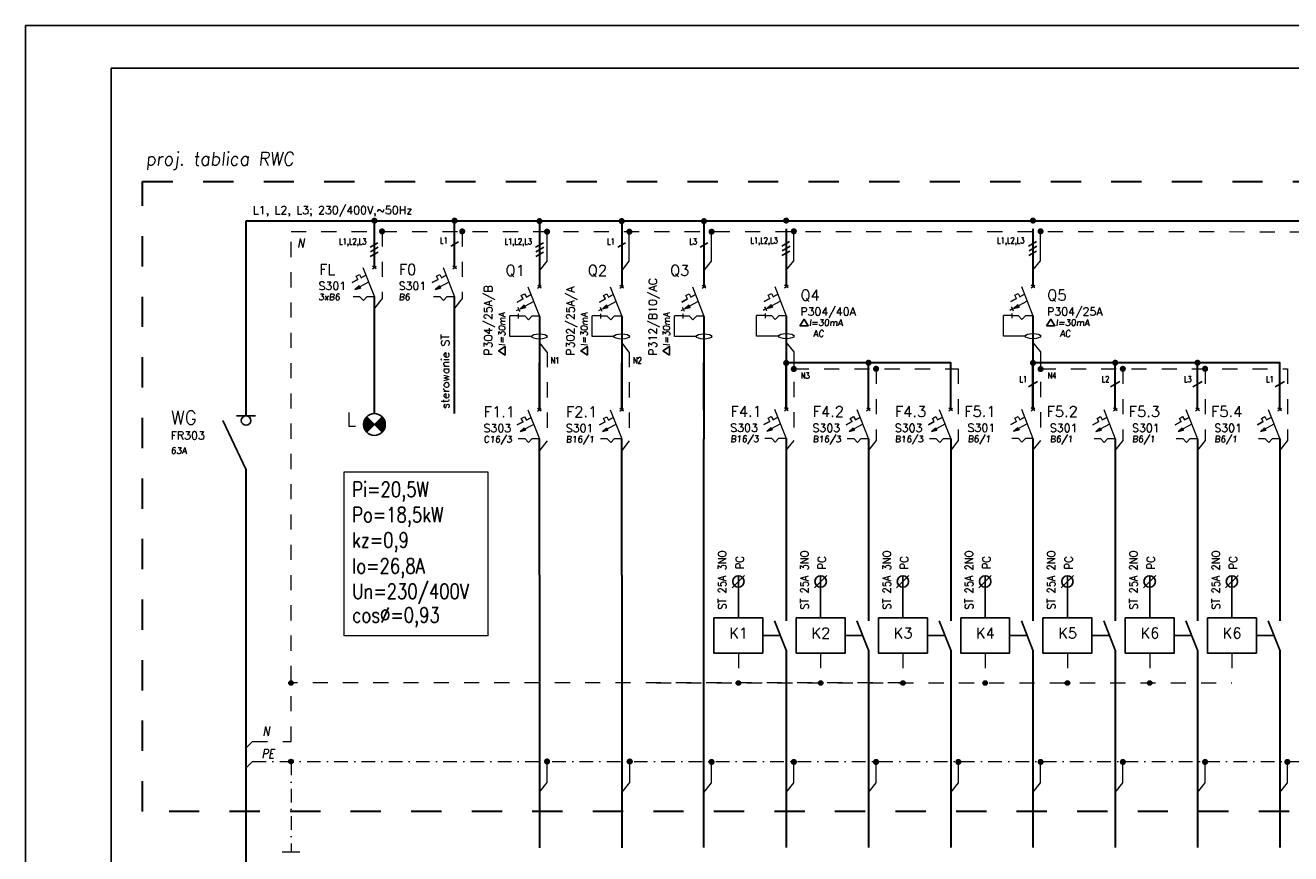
# Model space of a CAD drawing. Extents: x -631805 to -376315, y -40155 to 84873.
# Tile 132 of 256: x -631805 to -608210, y -25506 to -10067. Entities that reach past the tile are written whole.
import ezdxf

# ---------------------------------------------------------------- set-up
doc = ezdxf.new("R2010")
doc.units = 0
doc.header["$MEASUREMENT"] = 0
doc.linetypes.add('DASHDOT', pattern=[25.4, 12.7, -6.35, 0, -6.35])
doc.linetypes.add('Dashed', pattern=[564.444447, 282.222223, -282.222223])
for name, color, linetype, lineweight in [('$ IE INSTALACJA ELEKTRYCZNA', 1, 'Continuous', 30), ('$ IE_APARATY ELEKTRYCZNE', 7, 'Continuous', 0), ('$ IE_OPISY', 7, 'Continuous', 25), ('$ IE_SCHEMAT', 7, 'Continuous', 0)]:
    doc.layers.add(name, color=color, linetype=linetype, lineweight=lineweight)
doc.layers.add('$ IE Tabela', color=7, linetype='Continuous')
doc.styles.add('R', font='romans.shx', dxfattribs={"width": 0.85})
doc.styles.add('ROMANS', font='romans.shx', dxfattribs={"width": 0.85})

# ---------------------------------------------------------------- blocks, each defined once
blk = doc.blocks.new('lampka sygnalizacyjna')
at = {"layer": '$ IE_APARATY ELEKTRYCZNE', "linetype": 'Continuous', "lineweight": 25}
for points in [[(5543993.8, 5925075.6), (5543979.5, 5925089.9, 0.198912), (5543973.5, 5925075.6, 0.198912), (5543979.5, 5925061.2)], [(5544008.2, 5925061.2, 0.198912), (5544014.1, 5925075.6, 0.198912), (5544008.2, 5925089.9), (5543993.8, 5925075.6)]]:
    blk.add_hatch(color=1, dxfattribs=at).paths.add_polyline_path(points)
at = {"layer": '$ IE_APARATY ELEKTRYCZNE', "color": 1, "linetype": 'Continuous', "lineweight": 25}
for p, q in [((5544008.2, 5925061.2), (5543979.5, 5925089.9)), ((5543979.5, 5925061.2), (5544008.2, 5925089.9))]:
    blk.add_line(p, q, dxfattribs=at)
blk.add_circle((5543993.8, 5925075.6), 20.3, dxfattribs=at)
blk = doc.blocks.new('rozłącznik izolacyjny')
at = {"layer": '$ IE_APARATY ELEKTRYCZNE', "color": 7, "linetype": 'Continuous', "lineweight": 25}
for p, q in [((5543820.7, 5925083), (5543863.7, 5924991)), ((5543845.9, 5925091.8), (5543881.5, 5925091.8))]:
    blk.add_line(p, q, dxfattribs=at)
blk.add_circle((5543863.7, 5925083), 8.84, dxfattribs=at)
blk = doc.blocks.new('a3eee')
at = {"layer": '$ IE Tabela'}
for p, q in [((19730.8, 4176.8), (19730.8, 1206.8)), ((23930.8, 4176.8), (19730.8, 4176.8)), ((19890.8, 4096.8), (19890.8, 1286.8)), ((23840.8, 4096.8), (19890.8, 4096.8))]:
    blk.add_line(p, q, dxfattribs=at)
blk = doc.blocks.new('wyłącznik nadprądowy')
at = {"layer": '$ IE_APARATY ELEKTRYCZNE'}
h = blk.add_hatch(color=256, dxfattribs=at)
h.paths.add_polyline_path([(5544320.5, 5925082.2), (5544319.3, 5925084.4), (5544311.5, 5925077.3)])
h.paths.add_polyline_path([(5544320.5, 5925082.2), (5544311.5, 5925077.3), (5544321.7, 5925079.9)])
for p, q in [((5544313.8, 5925101.8), (5544319.9, 5925105.1)), ((5544313.8, 5925101.8), (5544319.9, 5925105.1)), ((5544313.8, 5925101.8), (5544319.9, 5925105.1)), ((5544319.9, 5925105.1), (5544323.2, 5925098.9)), ((5544319.9, 5925105.1), (5544323.2, 5925098.9)), ((5544319.9, 5925105.1), (5544323.2, 5925098.9)), ((5544326.1, 5925118.2), (5544347.7, 5925063.6)), ((5544317, 5925095.7), (5544306.2, 5925089.9)), ((5544306.2, 5925089.9), (5544317, 5925095.7)), ((5544336.9, 5925090.9), (5544311.5, 5925077.3)), ((5544336.9, 5925090.9), (5544311.5, 5925077.3)), ((5544311.5, 5925077.3), (5544319.3, 5925084.4)), ((5544317, 5925095.7), (5544313.8, 5925101.8)), ((5544317, 5925095.7), (5544313.8, 5925101.8)), ((5544317, 5925095.7), (5544313.8, 5925101.8)), ((5544319.3, 5925084.4), (5544321.7, 5925079.9)), ((5544331.9, 5925103.6), (5544323.2, 5925098.9)), ((5544323.2, 5925098.9), (5544331.9, 5925103.6)), ((5544320.7, 5925063.6), (5544308.1, 5925063.6)), ((5544320.7, 5925063.6), (5544308.1, 5925063.6)), ((5544311.5, 5925077.3), (5544321.7, 5925079.9)), ((5544327.1, 5925056.9), (5544320.7, 5925063.6)), ((5544327.1, 5925056.9), (5544320.7, 5925063.6)), ((5544327.1, 5925056.9), (5544333.5, 5925063.6)), ((5544333.5, 5925063.6), (5544327.1, 5925056.9)), ((5544347.7, 5925063.6), (5544333.5, 5925063.6)), ((5544347.7, 5925063.6), (5544333.5, 5925063.6))]:
    blk.add_line(p, q, dxfattribs=at)
for points in [[(5544344.2, 5925115.7), (5544351, 5925120.7)], [(5544351.1, 5925115.7), (5544344.3, 5925120.7)]]:
    blk.add_lwpolyline(points, dxfattribs=at)
blk = doc.blocks.new('*U982')
at = {"layer": '$ IE_APARATY ELEKTRYCZNE'}
h = blk.add_hatch(color=256, dxfattribs=at)
h.paths.add_polyline_path([(2.4, 41.5), (1.1, 43.8), (-6.6, 36.7)])
h.paths.add_polyline_path([(2.4, 41.5), (-6.6, 36.7), (3.6, 39.2)])
for p, q in [((8, 77.6), (29.5, 23)), ((-11.9, 49.2), (-1.1, 55)), ((-1.1, 55), (-11.9, 49.2)), ((18.8, 50.3), (-6.6, 36.7)), ((18.8, 50.3), (-6.6, 36.7)), ((-4.4, 61.1), (1.8, 64.4)), ((-4.4, 61.1), (1.8, 64.4)), ((-4.4, 61.1), (1.8, 64.4)), ((-1.1, 55), (-4.4, 61.1)), ((-1.1, 55), (-4.4, 61.1)), ((-1.1, 55), (-4.4, 61.1)), ((1.8, 64.4), (5, 58.3)), ((1.8, 64.4), (5, 58.3)), ((1.8, 64.4), (5, 58.3)), ((5, 58.3), (13.8, 63)), ((13.8, 63), (5, 58.3)), ((-8.8, 35.5), (-13.8, 32.8)), ((-10.9, 39.4), (-8.8, 35.5)), ((-10, 27.4), (-10, 18.5)), ((-10, 27.4), (-10, 18.5)), ((-6.8, 31.6), (-8.8, 35.5)), ((-6.6, 36.7), (1.1, 43.8)), ((-6.6, 36.7), (3.6, 39.2)), ((1.1, 43.8), (3.6, 39.2)), ((-25.7, -15), (-25.7, 23.2)), ((-10, 23.2), (-25.7, 23.2)), ((2.6, 23), (-10, 23)), ((2.6, 23), (-10, 23)), ((9, 16.2), (2.6, 23)), ((9, 16.2), (2.6, 23)), ((15.4, 23), (9, 16.2)), ((9, 16.2), (15.4, 23)), ((29.5, 23), (15.4, 23)), ((29.5, 23), (15.4, 23)), ((15, -15), (-25.7, -15))]:
    blk.add_line(p, q, dxfattribs=at)
for points in [[(26.1, 75.1), (32.8, 80.1)], [(32.9, 75.1), (26.2, 80.1)]]:
    blk.add_lwpolyline(points, dxfattribs=at)
blk.add_ellipse((29.5, -15), major_axis=(-14.5, 0), ratio=0.333333, dxfattribs=at)
blk = doc.blocks.new('jkld')
at = {"layer": '$ IE_SCHEMAT', "color": 7, "linetype": 'Continuous'}
for p, q in [((622.567, 90.395), (622.567, 90.808)), ((622.417, 90.208), (622.567, 90.395))]:
    blk.add_line(p, q, dxfattribs=at)
at = {"layer": '$ IE_SCHEMAT', "color": 7, "linetype": 'Continuous', "const_width": 0.06, "flags": 128}
blk.add_lwpolyline([(622.537, 90.808, 1), (622.597, 90.808, 1)], format="xyb", close=True, dxfattribs=at)
blk = doc.blocks.new('*U985')
at = {"layer": '$ IE_APARATY ELEKTRYCZNE'}
h = blk.add_hatch(color=256, dxfattribs=at)
h.paths.add_polyline_path([(2.4, 41.5), (1.1, 43.8), (-6.6, 36.7)])
h.paths.add_polyline_path([(2.4, 41.5), (-6.6, 36.7), (3.6, 39.2)])
for p, q in [((8, 77.6), (29.5, 23)), ((-11.9, 49.2), (-1.1, 55)), ((-1.1, 55), (-11.9, 49.2)), ((18.8, 50.3), (-6.6, 36.7)), ((18.8, 50.3), (-6.6, 36.7)), ((-4.4, 61.1), (1.8, 64.4)), ((-4.4, 61.1), (1.8, 64.4)), ((-4.4, 61.1), (1.8, 64.4)), ((-1.1, 55), (-4.4, 61.1)), ((-1.1, 55), (-4.4, 61.1)), ((-1.1, 55), (-4.4, 61.1)), ((1.8, 64.4), (5, 58.3)), ((1.8, 64.4), (5, 58.3)), ((1.8, 64.4), (5, 58.3)), ((5, 58.3), (13.8, 63)), ((13.8, 63), (5, 58.3)), ((-8.8, 35.5), (-13.8, 32.8)), ((-10.9, 39.4), (-8.8, 35.5)), ((-10, 27.4), (-10, 18.5)), ((-10, 27.4), (-10, 18.5)), ((-6.8, 31.6), (-8.8, 35.5)), ((-6.6, 36.7), (1.1, 43.8)), ((-6.6, 36.7), (3.6, 39.2)), ((1.1, 43.8), (3.6, 39.2)), ((-25.7, -15), (-25.7, 23.2)), ((-10, 23.2), (-25.7, 23.2)), ((2.6, 23), (-10, 23)), ((2.6, 23), (-10, 23)), ((9, 16.2), (2.6, 23)), ((9, 16.2), (2.6, 23)), ((15.4, 23), (9, 16.2)), ((9, 16.2), (15.4, 23)), ((29.5, 23), (15.4, 23)), ((29.5, 23), (15.4, 23)), ((15, -15), (-25.7, -15))]:
    blk.add_line(p, q, dxfattribs=at)
for points in [[(26.1, 75.1), (32.8, 80.1)], [(32.9, 75.1), (26.2, 80.1)]]:
    blk.add_lwpolyline(points, dxfattribs=at)
blk.add_ellipse((29.5, -15), major_axis=(-14.5, 0), ratio=0.333333, dxfattribs=at)
blk = doc.blocks.new('*U999')
at = {"layer": '$ IE_APARATY ELEKTRYCZNE'}
h = blk.add_hatch(color=256, dxfattribs=at)
h.paths.add_polyline_path([(2.4, 41.5), (1.1, 43.8), (-6.6, 36.7)])
h.paths.add_polyline_path([(2.4, 41.5), (-6.6, 36.7), (3.6, 39.2)])
for p, q in [((8, 77.6), (29.5, 23)), ((-11.9, 49.2), (-1.1, 55)), ((-1.1, 55), (-11.9, 49.2)), ((18.8, 50.3), (-6.6, 36.7)), ((18.8, 50.3), (-6.6, 36.7)), ((-4.4, 61.1), (1.8, 64.4)), ((-4.4, 61.1), (1.8, 64.4)), ((-4.4, 61.1), (1.8, 64.4)), ((-1.1, 55), (-4.4, 61.1)), ((-1.1, 55), (-4.4, 61.1)), ((-1.1, 55), (-4.4, 61.1)), ((1.8, 64.4), (5, 58.3)), ((1.8, 64.4), (5, 58.3)), ((1.8, 64.4), (5, 58.3)), ((5, 58.3), (13.8, 63)), ((13.8, 63), (5, 58.3)), ((-8.8, 35.5), (-13.8, 32.8)), ((-10.9, 39.4), (-8.8, 35.5)), ((-10, 27.4), (-10, 18.5)), ((-10, 27.4), (-10, 18.5)), ((-6.8, 31.6), (-8.8, 35.5)), ((-6.6, 36.7), (1.1, 43.8)), ((-6.6, 36.7), (3.6, 39.2)), ((1.1, 43.8), (3.6, 39.2)), ((-25.7, -15), (-25.7, 23.2)), ((-10, 23.2), (-25.7, 23.2)), ((2.6, 23), (-10, 23)), ((2.6, 23), (-10, 23)), ((9, 16.2), (2.6, 23)), ((9, 16.2), (2.6, 23)), ((15.4, 23), (9, 16.2)), ((9, 16.2), (15.4, 23)), ((29.5, 23), (15.4, 23)), ((29.5, 23), (15.4, 23)), ((15, -15), (-25.7, -15))]:
    blk.add_line(p, q, dxfattribs=at)
for points in [[(26.1, 75.1), (32.8, 80.1)], [(32.9, 75.1), (26.2, 80.1)]]:
    blk.add_lwpolyline(points, dxfattribs=at)
blk.add_ellipse((29.5, -15), major_axis=(-14.5, 0), ratio=0.333333, dxfattribs=at)

msp = doc.modelspace()

# ---------------------------------------------------------------- linework, layer by layer
at = {"layer": '$ IE INSTALACJA ELEKTRYCZNA', "color": 7, "linetype": 'DASHDOT', "lineweight": 0, "ltscale": 20}
for p, q in [((-627568, -23417), (-627690, -23539)), ((-627568, -23789), (-627690, -23910))]:
    msp.add_line(p, q, dxfattribs=at)
at = {"layer": '$ IE INSTALACJA ELEKTRYCZNA', "color": 7, "linetype": 'Dashed', "lineweight": 0}
for points in [[(-627568, -23417), (-626851, -23417), (-626850, -23417), (-626850, -13908)], [(-626850, -13908), (-600222, -13915)], [(-615439, -21767), (-615439, -22324), (-626850, -22324)], [(-618508, -21767), (-618508, -22323)], [(-616974, -21767), (-616974, -22324)], [(-613906, -21767), (-613906, -22323)], [(-612373, -21767), (-612373, -22324)], [(-610839, -21767), (-610839, -22324)], [(-609305, -21767), (-609305, -22324)], [(-620041, -22324), (-609305, -22324)]]:
    msp.add_lwpolyline(points, dxfattribs=at)
at = {"layer": '$ IE INSTALACJA ELEKTRYCZNA', "color": 7, "linetype": 'DASHDOT', "lineweight": 0, "ltscale": 20}
for points in [[(-627568, -23789), (-599932, -23789)], [(-626850, -23789), (-626850, -25470)]]:
    msp.add_lwpolyline(points, dxfattribs=at)
at = {"layer": '$ IE_OPISY', "lineweight": 0, "ltscale": 50}
msp.add_lwpolyline([(-627014, -25470), (-626686, -25470)], dxfattribs=at)
at = {"layer": '$ IE_SCHEMAT', "color": 7, "linetype": 'Dashed'}
for p, q in [((-625153, -13908), (-625153, -15160)), ((-623658, -13908), (-623658, -15160)), ((-622075, -16156), (-622217, -15979)), ((-620542, -16156), (-620684, -15979)), ((-617474, -16149), (-617616, -15971)), ((-612873, -16149), (-613015, -15971)), ((-622075, -16156), (-622075, -17812)), ((-620542, -16156), (-620542, -17812)), ((-617474, -16149), (-617474, -17804)), ((-612873, -16149), (-612873, -17804)), ((-617474, -16469), (-614407, -16469)), ((-615940, -16469), (-615940, -17808)), ((-614407, -16469), (-614407, -17808)), ((-612873, -16469), (-608272, -16469)), ((-611339, -16469), (-611339, -17808)), ((-609805, -16469), (-609805, -17808)), ((-608272, -16469), (-608272, -17808))]:
    msp.add_line(p, q, dxfattribs=at)
at = {"layer": '$ IE_SCHEMAT', "color": 1, "linetype": 'Continuous', "lineweight": 30}
for p, q in [((-622217, -13716), (-622217, -14941)), ((-620684, -13716), (-620684, -14941)), ((-619150, -13716), (-619150, -14941)), ((-617616, -13862), (-617616, -14933)), ((-613015, -13862), (-613015, -14933)), ((-622217, -15491), (-622217, -17242)), ((-620684, -15491), (-620684, -17242)), ((-619150, -15491), (-619150, -17777)), ((-617616, -15484), (-617616, -17234)), ((-613015, -15484), (-613015, -17234)), ((-617616, -17770), (-617616, -21167)), ((-616082, -17774), (-616082, -21167)), ((-614549, -17774), (-614549, -21167)), ((-613015, -17770), (-613015, -21167)), ((-611481, -17774), (-611481, -21167)), ((-609947, -17774), (-609947, -21167)), ((-608414, -17774), (-608414, -21167)), ((-622217, -20317), (-622217, -25396)), ((-620684, -20317), (-620684, -25396)), ((-617616, -21713), (-617616, -25388)), ((-616082, -21713), (-616082, -25392)), ((-614549, -21713), (-614549, -25392)), ((-613015, -21713), (-613015, -25388)), ((-611481, -21713), (-611481, -25392)), ((-609947, -21713), (-609947, -25392)), ((-608414, -21713), (-608414, -25392))]:
    msp.add_line(p, q, dxfattribs=at)
at = {"layer": '$ IE_SCHEMAT', "color": 7, "linetype": 'Dashed', "ltscale": 50}
for p, q in [((-622075, -14462), (-622075, -13913)), ((-620542, -14462), (-620542, -13913)), ((-619008, -14462), (-619008, -13913)), ((-617474, -14455), (-617474, -13906)), ((-612873, -14455), (-612873, -13906)), ((-622217, -14640), (-622075, -14462)), ((-620684, -14640), (-620542, -14462)), ((-619150, -14640), (-619008, -14462)), ((-617616, -14633), (-617474, -14455)), ((-613015, -14633), (-612873, -14455)), ((-625153, -15160), (-625295, -15338)), ((-623658, -15160), (-623800, -15338)), ((-622075, -17812), (-622217, -17989)), ((-620542, -17812), (-620684, -17989)), ((-617474, -17804), (-617616, -17982)), ((-615940, -17808), (-616082, -17986)), ((-614407, -17808), (-614549, -17986)), ((-612873, -17804), (-613015, -17982)), ((-611339, -17808), (-611481, -17986)), ((-609805, -17808), (-609947, -17986)), ((-608272, -17808), (-608414, -17986))]:
    msp.add_line(p, q, dxfattribs=at)
at = {"layer": '$ IE_SCHEMAT', "color": 7, "linetype": 'Continuous', "lineweight": 25}
for p, q in [((-625376, -14202), (-625230, -14118)), ((-623873, -14186), (-623727, -14102)), ((-622290, -14202), (-622145, -14118)), ((-620757, -14202), (-620611, -14118)), ((-619223, -14202), (-619077, -14118)), ((-617697, -14183), (-617552, -14099)), ((-613096, -14183), (-612950, -14099)), ((-625374, -14377), (-625228, -14293)), ((-625368, -14286), (-625222, -14201)), ((-622288, -14377), (-622142, -14293)), ((-622282, -14286), (-622136, -14201)), ((-617695, -14358), (-617549, -14274)), ((-617689, -14267), (-617543, -14183)), ((-613093, -14358), (-612948, -14274)), ((-613088, -14267), (-612942, -14183)), ((-613100, -16803), (-612930, -16705)), ((-611567, -16803), (-611396, -16705)), ((-610033, -16803), (-609862, -16705)), ((-608499, -16803), (-608328, -16705))]:
    msp.add_line(p, q, dxfattribs=at)
at = {"layer": '$ IE_SCHEMAT', "lineweight": 25}
for p, q in [((-618508, -20327), (-618508, -21113)), ((-616974, -20327), (-616974, -21113)), ((-615440, -20327), (-615440, -21113)), ((-613906, -20327), (-613906, -21113)), ((-612373, -20327), (-612373, -21113)), ((-610839, -20327), (-610839, -21113)), ((-609305, -20327), (-609305, -21113)), ((-617832, -21167), (-617616, -21713)), ((-616298, -21167), (-616082, -21713)), ((-614764, -21167), (-614549, -21713)), ((-613230, -21167), (-613015, -21713)), ((-611697, -21167), (-611481, -21713)), ((-610163, -21167), (-609947, -21713)), ((-608629, -21167), (-608414, -21713))]:
    msp.add_line(p, q, dxfattribs=at)
at = {"layer": '$ IE_SCHEMAT', "color": 3, "linetype": 'Dashed', "lineweight": 30, "ltscale": 2}
msp.add_lwpolyline([(-629617, -12976), (-599209, -12976), (-599209, -24720), (-629617, -24720)], close=True, dxfattribs=at)
at = {"layer": '$ IE_SCHEMAT', "color": 7, "linetype": 'Continuous', "flags": 128}
for points, const_width in [([(-625324, -13708, 1), (-625267, -13708, 1)], 56.9), ([(-623829, -13708, 1), (-623772, -13708, 1)], 56.9), ([(-625181, -13908, 1), (-625125, -13908, 1)], 56.9), ([(-623686, -13908, 1), (-623630, -13908, 1)], 56.9), ([(-622104, -13913, 1), (-622047, -13913, 1)], 56.9), ([(-620570, -13913, 1), (-620513, -13913, 1)], 56.9), ([(-619036, -13913, 1), (-618979, -13913, 1)], 56.9), ([(-617503, -13906, 1), (-617446, -13906, 1)], 56.9), ([(-612901, -13906, 1), (-612844, -13906, 1)], 56.9), ([(-626876, -22324, 1), (-626824, -22324, 1)], 51.3), ([(-618533, -22324, 1), (-618482, -22324, 1)], 51.3), ([(-616999, -22324, 1), (-616948, -22324, 1)], 51.3), ([(-615466, -22324, 1), (-615414, -22324, 1)], 51.3), ([(-613932, -22324, 1), (-613881, -22324, 1)], 51.3), ([(-612398, -22324, 1), (-612347, -22324, 1)], 51.3), ([(-610864, -22324, 1), (-610813, -22324, 1)], 51.3), ([(-626876, -23789, 1), (-626824, -23789, 1)], 51.3)]:
    msp.add_lwpolyline(points, format="xyb", close=True, dxfattribs=dict(at, const_width=const_width))
at = {"layer": '$ IE_SCHEMAT', "linetype": 'Continuous', "ltscale": 50, "const_width": 56.9, "flags": 128}
for points in [[(-622246, -13716, 1), (-622189, -13716, 1)], [(-620712, -13716, 1), (-620655, -13716, 1)], [(-619178, -13716, 1), (-619122, -13716, 1)], [(-617645, -13706, 1), (-617588, -13706, 1)], [(-613043, -13706, 1), (-612987, -13706, 1)], [(-617645, -16359, 1), (-617588, -16359, 1)], [(-617503, -16473, 1), (-617446, -16473, 1)], [(-616111, -16356, 1), (-616054, -16356, 1)], [(-615969, -16469, 1), (-615912, -16469, 1)], [(-613043, -16359, 1), (-612987, -16359, 1)], [(-612901, -16473, 1), (-612844, -16473, 1)], [(-611510, -16356, 1), (-611453, -16356, 1)], [(-611368, -16469, 1), (-611311, -16469, 1)], [(-609976, -16356, 1), (-609919, -16356, 1)], [(-609834, -16469, 1), (-609777, -16469, 1)]]:
    msp.add_lwpolyline(points, format="xyb", close=True, dxfattribs=at)
at = {"layer": '$ IE_SCHEMAT', "color": 1, "linetype": 'Continuous', "lineweight": 30}
for points in [[(-627689, -13708), (-600246, -13708)], [(-627689, -17345), (-627689, -13708)], [(-625295, -14580), (-625295, -13708)], [(-623800, -14580), (-623800, -13708)], [(-625295, -17304), (-625295, -15126)], [(-623800, -17304), (-623800, -15126)], [(-622217, -17231), (-622217, -16359)], [(-620684, -17231), (-620684, -16359)], [(-619150, -17231), (-619150, -16359)], [(-617616, -17224), (-617616, -16352)], [(-614549, -16356), (-614549, -16356), (-617616, -16356)], [(-616082, -17227), (-616082, -16356)], [(-614549, -17227), (-614549, -16356)], [(-613015, -17224), (-613015, -16352)], [(-608414, -16356), (-608414, -16356), (-613015, -16356)], [(-611481, -17227), (-611481, -16356)], [(-609947, -17227), (-609947, -16356)], [(-608414, -17227), (-608414, -16356)], [(-622217, -20317), (-622217, -17777)], [(-620684, -20317), (-620684, -17777)], [(-619150, -25392), (-619150, -17777)], [(-627690, -18353), (-627690, -35661)]]:
    msp.add_lwpolyline(points, dxfattribs=at)
at = {"layer": '$ IE_SCHEMAT', "color": 7, "linetype": 'Continuous', "lineweight": 25}
for points in [[(-617363, -15667), (-617284, -15544), (-617206, -15667), (-617363, -15667)], [(-612762, -15667), (-612683, -15544), (-612605, -15667), (-612762, -15667)], [(-622858, -16213), (-622981, -16134), (-622858, -16055), (-622858, -16213)], [(-621324, -16213), (-621448, -16134), (-621324, -16055), (-621324, -16213)], [(-619791, -16213), (-619914, -16134), (-619791, -16055), (-619791, -16213)]]:
    msp.add_lwpolyline(points, dxfattribs=at)
at = {"layer": '$ IE_SCHEMAT', "ltscale": 10}
msp.add_lwpolyline([(-625859, -18387), (-623183, -18387), (-623183, -21446), (-625859, -21446)], close=True, dxfattribs=at)
at = {"layer": '$ IE_SCHEMAT', "lineweight": 25}
for points in [[(-618626, -20551), (-618395, -20320)], [(-617092, -20551), (-616861, -20320)], [(-615559, -20551), (-615327, -20320)], [(-614025, -20551), (-613794, -20320)], [(-612491, -20551), (-612260, -20320)], [(-610957, -20551), (-610726, -20320)], [(-609424, -20551), (-609192, -20320)], [(-618051, -21440), (-617724, -21440)], [(-616517, -21440), (-616190, -21440)], [(-614983, -21440), (-614656, -21440)], [(-613450, -21440), (-613123, -21440)], [(-611916, -21440), (-611589, -21440)], [(-610382, -21440), (-610055, -21440)], [(-608848, -21440), (-608521, -21440)]]:
    msp.add_lwpolyline(points, dxfattribs=at)
for points in [[(-618964, -21113), (-618051, -21113), (-618051, -21767), (-618964, -21767)], [(-617430, -21113), (-616517, -21113), (-616517, -21767), (-617430, -21767)], [(-615897, -21113), (-614983, -21113), (-614983, -21767), (-615897, -21767)], [(-614363, -21113), (-613450, -21113), (-613450, -21767), (-614363, -21767)], [(-612829, -21113), (-611916, -21113), (-611916, -21767), (-612829, -21767)], [(-611295, -21113), (-610382, -21113), (-610382, -21767), (-611295, -21767)], [(-609762, -21113), (-608848, -21113), (-608848, -21767), (-609762, -21767)]]:
    msp.add_lwpolyline(points, close=True, dxfattribs=at)
at = {"layer": '$ IE_SCHEMAT', "color": 7}
for centre in [(-625295, -13708), (-623800, -13708), (-626850, -22324), (-618508, -22324), (-616974, -22324), (-615440, -22324), (-613906, -22324), (-612373, -22324), (-610839, -22324), (-626850, -23789)]:
    msp.add_circle(centre, 42.5, dxfattribs=at)
at = {"layer": '$ IE_SCHEMAT', "lineweight": 25}
for centre in [(-618508, -20433), (-616974, -20433), (-615440, -20433), (-613906, -20433), (-612373, -20433), (-610839, -20433), (-609305, -20433)]:
    msp.add_circle(centre, 106, dxfattribs=at)

# ---------------------------------------------------------------- block references
at = {"layer": '$ IE Tabela', "transparency": 33554687, "xscale": 10, "yscale": 10, "zscale": 10}
msp.add_blockref('a3eee', (-829112, -51835), dxfattribs=at)
at = {"layer": '$ IE_APARATY ELEKTRYCZNE', "xscale": 10, "yscale": 10, "zscale": 10}
for name, p in [('wyłącznik nadprądowy', (-56068772, -59265762)), ('wyłącznik nadprądowy', (-56067277, -59265762)), ('*U982', (-622512, -15716)), ('*U982', (-620978, -15716)), ('*U982', (-619445, -15716)), ('*U985', (-617911, -15709)), ('*U999', (-613310, -15709)), ('wyłącznik nadprądowy', (-56065694, -59268413)), ('wyłącznik nadprądowy', (-56064160, -59268413)), ('wyłącznik nadprądowy', (-56061093, -59268406)), ('wyłącznik nadprądowy', (-56059559, -59268410)), ('wyłącznik nadprądowy', (-56058025, -59268410)), ('wyłącznik nadprądowy', (-56056492, -59268406)), ('wyłącznik nadprądowy', (-56054958, -59268410)), ('wyłącznik nadprądowy', (-56053424, -59268410)), ('wyłącznik nadprądowy', (-56051890, -59268410))]:
    msp.add_blockref(name, p, dxfattribs=at)
at = {"layer": '$ IE_APARATY ELEKTRYCZNE', "linetype": 'Dashed', "lineweight": 30, "xscale": 10, "yscale": 10, "zscale": 10}
for name, p in [('rozłącznik izolacyjny', (-56066326, -59268263)), ('lampka sygnalizacyjna', (-56065233, -59268263))]:
    msp.add_blockref(name, p, dxfattribs=at)
at = {"layer": '$ IE_SCHEMAT'}
for p, xscale, yscale, zscale in [((-1215950, -110411), 953.9134579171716, 953.9134579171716, 953.9134579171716), ((-1214408, -110411), 953.9134579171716, 953.9134579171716, 953.9134579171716), ((-1208968, -109848), 947.6250000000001, 947.6250000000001, 947.6250000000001), ((-1207434, -109848), 947.6250000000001, 947.6250000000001, 947.6250000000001), ((-1205901, -109848), 947.6250000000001, 947.6250000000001, 947.6250000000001), ((-1204367, -109848), 947.6250000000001, 947.6250000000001, 947.6250000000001), ((-1202833, -109848), 947.6250000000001, 947.6250000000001, 947.6250000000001), ((-1201299, -109848), 947.6250000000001, 947.6250000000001, 947.6250000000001), ((-1199766, -109848), 947.6250000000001, 947.6250000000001, 947.6250000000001), ((-1198232, -109848), 947.6250000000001, 947.6250000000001, 947.6250000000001)]:
    msp.add_blockref('jkld', p, dxfattribs=dict(at, xscale=xscale, yscale=yscale, zscale=zscale))

# ---------------------------------------------------------------- texts
at = {"layer": '$ IE INSTALACJA ELEKTRYCZNA', "color": 7, "linetype": 'Dashed', "lineweight": 0, "style": 'ROMANS', "oblique": 10, "width": 0.8}
msp.add_text('N', height=170, dxfattribs=at).set_placement((-626734, -14210))
at = {"layer": '$ IE INSTALACJA ELEKTRYCZNA', "color": 7, "linetype": 'Dashed', "lineweight": 0, "style": 'ROMANS', "width": 0.9}
for s, p in [('ST 25A 3NO', (-618734, -20956)), ('PC', (-618407, -20203)), ('ST 25A 3NO', (-617200, -20956)), ('PC', (-616876, -20206)), ('ST 25A 3NO', (-615666, -20956)), ('PC', (-615343, -20206)), ('ST 25A 2NO', (-614133, -20956)), ('PC', (-613806, -20203)), ('ST 25A 2NO', (-612599, -20956)), ('PC', (-612275, -20206)), ('ST 25A 2NO', (-611065, -20956)), ('PC', (-610741, -20206)), ('ST 25A 2NO', (-609531, -20956)), ('PC', (-609208, -20206))]:
    msp.add_text(s, height=150, rotation=90, dxfattribs=at).set_placement(p)
at = {"layer": '$ IE INSTALACJA ELEKTRYCZNA', "color": 7, "linetype": 'Dashed', "lineweight": 0, "style": 'ROMANS'}
for s, p in [('K1', (-618679, -21495)), ('K2', (-617145, -21495)), ('K3', (-615612, -21495)), ('K4', (-614078, -21495)), ('K5', (-612544, -21495)), ('K6', (-611010, -21495)), ('K6', (-609477, -21495))]:
    msp.add_text(s, height=200, dxfattribs=at).set_placement(p)
at = {"layer": '$ IE_OPISY', "color": 7, "linetype": 'Continuous', "lineweight": 25, "style": 'ROMANS'}
for s, p in [('WG', (-629090, -17505)), ('L', (-625817, -17536))]:
    msp.add_text(s, height=250, dxfattribs=at).set_placement(p)
at = {"layer": '$ IE_OPISY', "color": 7, "style": 'ROMANS', "oblique": 10, "width": 0.8}
for s, height, p in [('N', 170, (-627381, -23307)), ('PE', 170.1, (-627397, -23726))]:
    msp.add_text(s, height=height, dxfattribs=at).set_placement(p)
at = {"layer": '$ IE_OPISY', "lineweight": -2, "insert": (-629559, -12428), "char_height": 250, "attachment_point": 1, "style": 'R'}
msp.add_mtext_dynamic_manual_height_columns('{\\Q6;\\W0.95;proj. tablica RWC}', width=19698.09, gutter_width=40, heights=[0], dxfattribs=at)
at = {"layer": '$ IE_SCHEMAT', "color": 7, "linetype": 'Continuous', "lineweight": 25, "style": 'ROMANS'}
for s, height, p in [('L1, L2, L3; 230/400V,~50Hz', 150, (-627561, -13585)), ('FL', 200, (-626325, -14718)), ('F0', 200, (-624839, -14718)), ('Q1', 200, (-622849, -14736)), ('Q2', 200, (-621316, -14736)), ('Q3', 200, (-619782, -14736)), ('S301', 150, (-626337, -14999)), ('S301', 150, (-624843, -14999)), ('Q4', 200, (-617350, -15196)), ('Q5', 200, (-612749, -15196)), ('P304/40A', 150, (-617353, -15477)), ('P304/25A', 150, (-612752, -15477)), ('F1.1', 200, (-623257, -17369)), ('F2.1', 200, (-621723, -17369)), ('F4.1', 200, (-618655, -17362)), ('F4.2', 200, (-617122, -17366)), ('F4.3', 200, (-615588, -17366)), ('F5.1', 200, (-614295, -17362)), ('F5.2', 200, (-612761, -17366)), ('F5.3', 200, (-611228, -17366)), ('F5.4', 200, (-609694, -17366)), ('FR303', 150, (-629093, -17786)), ('S303', 150, (-623260, -17650)), ('S301', 150, (-621726, -17650)), ('S303', 150, (-618659, -17643)), ('S303', 150, (-617125, -17647)), ('S303', 150, (-615591, -17647)), ('S301', 150, (-614234, -17643)), ('S301', 150, (-612700, -17647)), ('S301', 150, (-611167, -17647)), ('S301', 150, (-609633, -17647))]:
    msp.add_text(s, height=height, dxfattribs=at).set_placement(p)
at = {"layer": '$ IE_SCHEMAT', "color": 7, "linetype": 'Continuous', "lineweight": 25, "style": 'ROMANS', "width": 0.8}
for s, p in [('L1,L2,L3', (-625954, -14151)), ('L1', (-624074, -14134)), ('L1,L2,L3', (-622869, -14151)), ('L1', (-620958, -14151)), ('L3', (-619424, -14151)), ('L1,L2,L3', (-618285, -14132)), ('L1,L2,L3', (-613684, -14132)), ('N1', (-622007, -16368)), ('N2', (-620473, -16368)), ('N3', (-617343, -16652)), ('L1', (-613269, -16718)), ('N4', (-612742, -16652)), ('L2', (-611735, -16718)), ('L3', (-610202, -16718)), ('L1', (-608668, -16718))]:
    msp.add_text(s, height=113.7, dxfattribs=at).set_placement(p)
at = {"layer": '$ IE_SCHEMAT', "color": 7, "linetype": 'Dashed', "lineweight": 25, "ltscale": 50, "style": 'ROMANS', "oblique": 5}
for s, p in [('3xB6', (-626336, -15190)), ('B6', (-624841, -15190)), ('63A', (-629093, -18053)), ('B6/1', (-612699, -17838)), ('B6/1', (-611165, -17838)), ('B6/1', (-609631, -17838))]:
    msp.add_text(s, height=120, dxfattribs=at).set_placement(p)
at = {"layer": '$ IE_SCHEMAT', "color": 7, "linetype": 'Continuous', "lineweight": 25, "style": 'ROMANS'}
for s, p in [('P312/B10/AC', (-620031, -16222)), ('P304/25A/B', (-623098, -16222)), ('P302/25A/A', (-621565, -16222)), ('sterowanie ST', (-623898, -17215))]:
    msp.add_text(s, height=150, rotation=90, dxfattribs=at).set_placement(p)
at = {"layer": '$ IE_SCHEMAT', "color": 7, "linetype": 'Continuous', "lineweight": 25, "style": 'ROMANS', "oblique": 5}
for p in [(-622857, -16041), (-621323, -16041), (-619789, -16041)]:
    msp.add_text('I=30mA ', height=120, rotation=90, dxfattribs=at).set_placement(p)
for s, p in [('I=30mA', (-617191, -15668)), ('I=30mA', (-612590, -15668)), ('AC', (-617112, -15871)), ('AC', (-612511, -15871)), ('C16/3', (-623258, -17842)), ('B16/1', (-621724, -17842)), ('B16/3', (-618657, -17834)), ('B16/3', (-617123, -17838)), ('B16/3', (-615589, -17838)), ('B6/1', (-614232, -17834))]:
    msp.add_text(s, height=120, dxfattribs=at).set_placement(p)
at = {"layer": '$ IE_SCHEMAT', "color": 7, "lineweight": 25, "style": 'ROMANS', "width": 0.8}
for s, p in [('Pi=20,5W', (-625708, -18856)), ('Po=18,5kW', (-625708, -19328)), ('kz=0,9', (-625708, -19800)), ('Io=26,8A', (-625708, -20283)), ('Un=230/400V', (-625708, -20755)), ('cos%%C=0,93', (-625708, -21197))]:
    msp.add_text(s, height=280, dxfattribs=at).set_placement(p)

doc.saveas('drawing.dxf')
